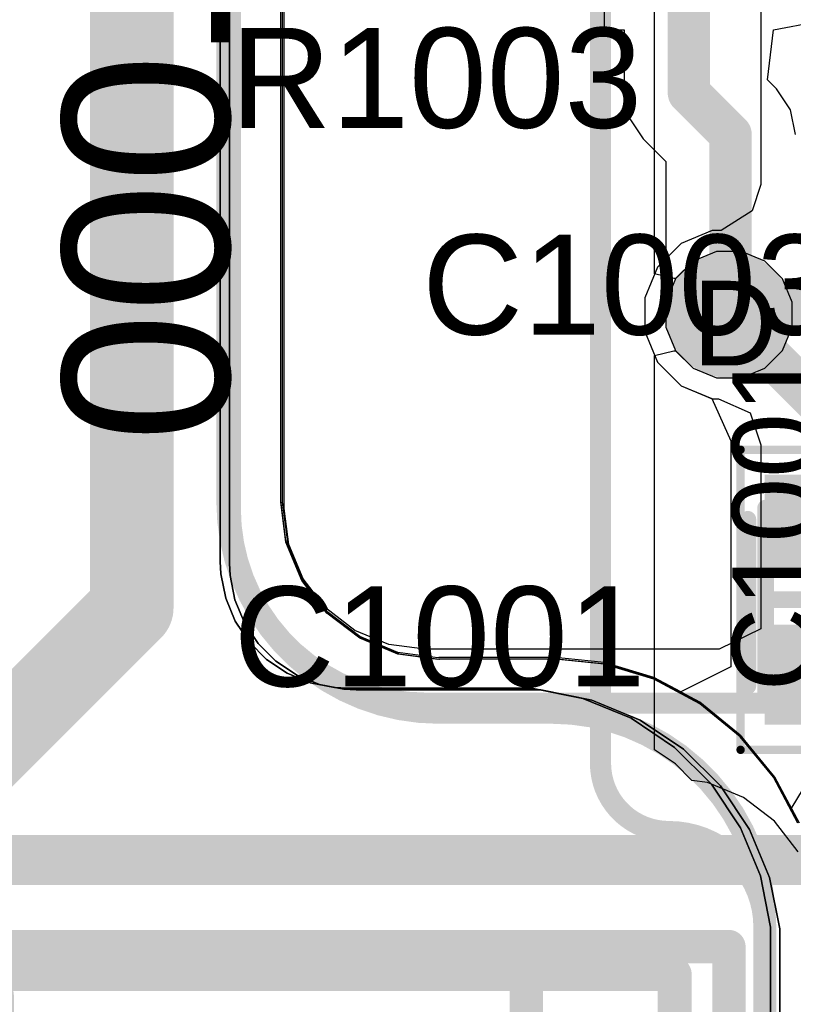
# Model space of a CAD drawing. Header units: inches. Extents: x -6 to 11.2, y -2.2 to 8.3.
# Tile 71 of 256: x 1.345 to 1.527, y 1.065 to 1.297. Entities that reach past the tile are written whole.
import ezdxf

# ---------------------------------------------------------------- set-up
doc = ezdxf.new("R2010")
doc.units = ezdxf.units.IN
doc.header["$MEASUREMENT"] = 0
for name, color, linetype in [('Board Layer Stack Bottom Overlay', 54, 'Continuous'), ('Board Layer Stack Bottom Solder', 6, 'Continuous'), ('Bottom Assembly', 56, 'Continuous'), ('Bottom Comp Body -Top13)-Comp Body -Bot14)', 56, 'Continuous'), ('Bottom Courtyard -Top15)-Courtyard -Bot16)', 56, 'Continuous'), ('Bottom Paste', 16, 'Continuous'), ('Drill Drawing', 1, 'Continuous'), ('Layer  6- Inner', 156, 'Continuous'), ('Layer 1- Top', 1, 'Continuous'), ('Layer 2- GND', 16, 'Continuous'), ('Layer 3- Inner', 16, 'Continuous'), ('Layer 4- Inner', 76, 'Continuous'), ('Layer 5- Inner', 90, 'Continuous'), ('Layer 7- PWR', 76, 'Continuous'), ('Layer 8- Bottom', 5, 'Continuous'), ('Top Comp Outline -Top11)-Comp Outline -Bot12)', 56, 'Continuous'), ('Top Courtyard -Top15)-Courtyard -Bot16)', 56, 'Continuous'), ('Top Designator', 56, 'Continuous'), ('Top Overlay', 2, 'Continuous'), ('Top Paste', 8, 'Continuous'), ('Top Solder', 216, 'Continuous'), ('Via Holes', 16, 'Continuous')]:
    doc.layers.add(name, color=color, linetype=linetype)
doc.styles.add('Arial', font='txt', dxfattribs={"height": 0.2})

# ---------------------------------------------------------------- blocks, each defined once
blk = doc.blocks.new('CAPC1005X06_F_124')
at = {"layer": 'Layer 1- Top'}
for points in [[(-0.02756, 0.01004), (-0.00787, 0.01004), (-0.00787, -0.01004), (-0.02756, -0.01004)], [(0.00787, 0.01004), (0.02756, 0.01004), (0.02756, -0.01004), (0.00787, -0.01004)]]:
    blk.add_hatch(color=7, dxfattribs=at).paths.add_polyline_path(points)
at = {"layer": 'Top Paste'}
for points in [[(-0.02756, 0.01004), (-0.00787, 0.01004), (-0.00787, -0.01004), (-0.02756, -0.01004)], [(0.00787, 0.01004), (0.02756, 0.01004), (0.02756, -0.01004), (0.00787, -0.01004)]]:
    blk.add_hatch(color=8, dxfattribs=at).paths.add_polyline_path(points)
at = {"layer": 'Top Solder'}
for points in [[(-0.02953, 0.01201), (-0.00591, 0.01201), (-0.00591, -0.01201), (-0.02953, -0.01201)], [(0.00591, 0.01201), (0.02953, 0.01201), (0.02953, -0.01201), (0.00591, -0.01201)]]:
    blk.add_hatch(color=216, dxfattribs=at).paths.add_polyline_path(points)
at = {"layer": 'Top Comp Outline -Top11)-Comp Outline -Bot12)'}
for points in [[(-0.02165, 0.01181, 0.00394, 0.00394, 0), (-0.02165, -0.01181, 0.00394, 0.00394, 0)], [(-0.02165, 0.01181, 0.00394, 0.00394, 0), (0.02165, 0.01181, 0.00394, 0.00394, 0)], [(0.02165, 0.01181, 0.00394, 0.00394, 0), (0.02165, -0.01181, 0.00394, 0.00394, 0)], [(-0.02165, -0.01181, 0.00394, 0.00394, 0), (0.02165, -0.01181, 0.00394, 0.00394, 0)]]:
    blk.add_lwpolyline(points, format="xyseb", dxfattribs=at)
for points in [[(-0.02264, 0.01181, 0.00197, 0.00197, 1), (-0.02067, 0.01181, 0.00197, 0.00197, 1)], [(-0.02264, 0.01181, 0.00197, 0.00197, 1), (-0.02067, 0.01181, 0.00197, 0.00197, 1)], [(0.02067, 0.01181, 0.00197, 0.00197, 1), (0.02264, 0.01181, 0.00197, 0.00197, 1)], [(0.02067, 0.01181, 0.00197, 0.00197, 1), (0.02264, 0.01181, 0.00197, 0.00197, 1)], [(-0.02264, -0.01181, 0.00197, 0.00197, 1), (-0.02067, -0.01181, 0.00197, 0.00197, 1)], [(-0.02264, -0.01181, 0.00197, 0.00197, 1), (-0.02067, -0.01181, 0.00197, 0.00197, 1)], [(0.02067, -0.01181, 0.00197, 0.00197, 1), (0.02264, -0.01181, 0.00197, 0.00197, 1)], [(0.02067, -0.01181, 0.00197, 0.00197, 1), (0.02264, -0.01181, 0.00197, 0.00197, 1)]]:
    blk.add_lwpolyline(points, format="xyseb", close=True, dxfattribs=at)
at = {"layer": 'Top Courtyard -Top15)-Courtyard -Bot16)'}
for points in [[(-0.03543, 0.01772, 0.00197, 0.00197, 0), (0.03543, 0.01772, 0.00197, 0.00197, 0)], [(-0.03543, 0.01772, 0.00197, 0.00197, 0), (-0.03543, -0.01772, 0.00197, 0.00197, 0)], [(0.03543, 0.01772, 0.00197, 0.00197, 0), (0.03543, -0.01772, 0.00197, 0.00197, 0)], [(0, 0.01181, 0.00394, 0.00394, 0), (0, -0.01181, 0.00394, 0.00394, 0)], [(-0.01181, 0, 0.00394, 0.00394, 0), (0.01181, 0, 0.00394, 0.00394, 0)], [(-0.03543, -0.01772, 0.00197, 0.00197, 0), (0.03543, -0.01772, 0.00197, 0.00197, 0)]]:
    blk.add_lwpolyline(points, format="xyseb", dxfattribs=at)
for points in [[(-0.03593, 0.01772, 0.000984, 0.000984, 1), (-0.03494, 0.01772, 0.000984, 0.000984, 1)], [(-0.03593, 0.01772, 0.000984, 0.000984, 1), (-0.03494, 0.01772, 0.000984, 0.000984, 1)], [(0.03494, 0.01772, 0.000984, 0.000984, 1), (0.03593, 0.01772, 0.000984, 0.000984, 1)], [(0.03494, 0.01772, 0.000984, 0.000984, 1), (0.03593, 0.01772, 0.000984, 0.000984, 1)], [(-0.00098, 0.01181, 0.00197, 0.00197, 1), (0.00098, 0.01181, 0.00197, 0.00197, 1)], [(-0.0128, 0, 0.00197, 0.00197, 1), (-0.01083, 0, 0.00197, 0.00197, 1)], [(0.01083, 0, 0.00197, 0.00197, 1), (0.0128, 0, 0.00197, 0.00197, 1)], [(-0.00098, -0.01181, 0.00197, 0.00197, 1), (0.00098, -0.01181, 0.00197, 0.00197, 1)], [(-0.03593, -0.01772, 0.000984, 0.000984, 1), (-0.03494, -0.01772, 0.000984, 0.000984, 1)], [(-0.03593, -0.01772, 0.000984, 0.000984, 1), (-0.03494, -0.01772, 0.000984, 0.000984, 1)], [(0.03494, -0.01772, 0.000984, 0.000984, 1), (0.03593, -0.01772, 0.000984, 0.000984, 1)], [(0.03494, -0.01772, 0.000984, 0.000984, 1), (0.03593, -0.01772, 0.000984, 0.000984, 1)]]:
    blk.add_lwpolyline(points, format="xyseb", close=True, dxfattribs=at)
at = {"layer": 'Top Overlay'}
for points in [[(-0.02037, 0.016, 0.00394, 0.00394, 0), (0.019, 0.016, 0.00394, 0.00394, 0)], [(-0.02037, -0.016, 0.00394, 0.00394, 0), (0.019, -0.016, 0.00394, 0.00394, 0)]]:
    blk.add_lwpolyline(points, format="xyseb", dxfattribs=at)
for points in [[(-0.02135, 0.016, 0.00197, 0.00197, 1), (-0.01939, 0.016, 0.00197, 0.00197, 1)], [(0.01802, 0.016, 0.00197, 0.00197, 1), (0.01998, 0.016, 0.00197, 0.00197, 1)], [(-0.02135, -0.016, 0.00197, 0.00197, 1), (-0.01939, -0.016, 0.00197, 0.00197, 1)], [(0.01802, -0.016, 0.00197, 0.00197, 1), (0.01998, -0.016, 0.00197, 0.00197, 1)]]:
    blk.add_lwpolyline(points, format="xyseb", close=True, dxfattribs=at)
at = {"layer": 'Top Designator', "style": 'Arial'}
blk.add_text('C1001', height=0.019685, dxfattribs=at).set_placement((-0.02165, 0))
blk = doc.blocks.new('FP_HX2326FNL_MFG_B_190')
at = {"layer": 'Board Layer Stack Bottom Overlay'}
blk.add_lwpolyline([(0.25256, -0.1815, 0.00787, 0.00787, 0), (0.25256, 0.1815, 0.00787, 0.00787, 0)], format="xyseb", dxfattribs=at)
at = {"layer": 'Bottom Assembly'}
blk.add_lwpolyline([(0.2565, -0.20394, 0.00787, 0.00787, 0), (0.2565, 0.20394, 0.00787, 0.00787, 0)], format="xyseb", dxfattribs=at)
at = {"layer": 'Bottom Comp Body -Top13)-Comp Body -Bot14)'}
blk.add_lwpolyline([(0.25256, -0.1815, 0.00787, 0.00787, 0), (0.25256, 0.1815, 0.00787, 0.00787, 0)], format="xyseb", dxfattribs=at)
at = {"layer": 'Bottom Courtyard -Top15)-Courtyard -Bot16)'}
blk.add_lwpolyline([(0.2565, -0.20394, 0.00787, 0.00787, 0), (0.2565, 0.20394, 0.00787, 0.00787, 0)], format="xyseb", dxfattribs=at)
at = {"layer": 'Bottom Assembly', "style": 'Arial', "text_generation_flag": 2}
blk.add_text('T1000', height=0.03937, rotation=-180, dxfattribs=at).set_placement((0, -0.00044))
blk = doc.blocks.new('L16215_M_____B_353')
at = {"layer": 'Board Layer Stack Bottom Solder'}
for points in [[(-0.04303, 0.04497), (-0.04303, -0.04497), (-0.11697, -0.04497), (-0.11697, 0.04497)], [(0.11697, 0.04497), (0.11697, -0.04497), (0.04303, -0.04497), (0.04303, 0.04497)]]:
    blk.add_hatch(color=6, dxfattribs=at).paths.add_polyline_path(points)
at = {"layer": 'Bottom Paste'}
for points in [[(-0.045, 0.043), (-0.045, -0.043), (-0.115, -0.043), (-0.115, 0.043)], [(0.115, 0.043), (0.115, -0.043), (0.045, -0.043), (0.045, 0.043)]]:
    blk.add_hatch(color=16, dxfattribs=at).paths.add_polyline_path(points)
at = {"layer": 'Layer 8- Bottom'}
for points in [[(-0.045, 0.043), (-0.045, -0.043), (-0.115, -0.043), (-0.115, 0.043)], [(0.115, 0.043), (0.115, -0.043), (0.045, -0.043), (0.045, 0.043)]]:
    blk.add_hatch(color=7, dxfattribs=at).paths.add_polyline_path(points)
at = {"layer": 'Board Layer Stack Bottom Overlay'}
for points in [[(0.125, 0.075, 0.008, 0.008, 0), (-0.125, 0.075, 0.008, 0.008, 0)], [(-0.125, 0.075, 0.008, 0.008, 0), (-0.125, -0.075, 0.008, 0.008, 0)], [(0.125, 0.075, 0.008, 0.008, 0), (0.125, -0.075, 0.008, 0.008, 0)], [(0.035, 0.07, 0.008, 0.008, 0), (0.035, -0.07, 0.008, 0.008, 0)], [(0.125, -0.075, 0.008, 0.008, 0), (-0.125, -0.075, 0.008, 0.008, 0)]]:
    blk.add_lwpolyline(points, format="xyseb", dxfattribs=at)
for points in [[(-0.127, 0.075, 0.004, 0.004, 1), (-0.123, 0.075, 0.004, 0.004, 1)], [(-0.127, 0.075, 0.004, 0.004, 1), (-0.123, 0.075, 0.004, 0.004, 1)], [(0.123, 0.075, 0.004, 0.004, 1), (0.127, 0.075, 0.004, 0.004, 1)], [(0.123, 0.075, 0.004, 0.004, 1), (0.127, 0.075, 0.004, 0.004, 1)], [(0.033, 0.07, 0.004, 0.004, 1), (0.037, 0.07, 0.004, 0.004, 1)], [(0.033, -0.07, 0.004, 0.004, 1), (0.037, -0.07, 0.004, 0.004, 1)], [(-0.127, -0.075, 0.004, 0.004, 1), (-0.123, -0.075, 0.004, 0.004, 1)], [(-0.127, -0.075, 0.004, 0.004, 1), (-0.123, -0.075, 0.004, 0.004, 1)], [(0.123, -0.075, 0.004, 0.004, 1), (0.127, -0.075, 0.004, 0.004, 1)], [(0.123, -0.075, 0.004, 0.004, 1), (0.127, -0.075, 0.004, 0.004, 1)]]:
    blk.add_lwpolyline(points, format="xyseb", close=True, dxfattribs=at)
at = {"layer": 'Bottom Assembly'}
for points in [[(0.08996, 0.07756, 0.00787, 0.00787, 0), (-0.08996, 0.07756, 0.00787, 0.00787, 0)], [(-0.08996, 0.07756, 0.00787, 0.00787, 0), (-0.08996, -0.07756, 0.00787, 0.00787, 0)], [(0.065, 0.07756, 0.00787, 0.00787, 0), (0.065, -0.07756, 0.00787, 0.00787, 0)], [(0.08996, 0.07756, 0.00787, 0.00787, 0), (0.08996, -0.07756, 0.00787, 0.00787, 0)], [(-0.105, 0.035, 0.00787, 0.00787, 0), (-0.105, -0.035, 0.00787, 0.00787, 0)], [(-0.09, 0.035, 0.00787, 0.00787, 0), (-0.105, 0.035, 0.00787, 0.00787, 0)], [(0.105, 0.035, 0.00787, 0.00787, 0), (0.09, 0.035, 0.00787, 0.00787, 0)], [(0.105, 0.035, 0.00787, 0.00787, 0), (0.105, -0.035, 0.00787, 0.00787, 0)], [(-0.09, -0.035, 0.00787, 0.00787, 0), (-0.105, -0.035, 0.00787, 0.00787, 0)], [(0.105, -0.035, 0.00787, 0.00787, 0), (0.09, -0.035, 0.00787, 0.00787, 0)], [(0.08996, -0.07756, 0.00787, 0.00787, 0), (-0.08996, -0.07756, 0.00787, 0.00787, 0)]]:
    blk.add_lwpolyline(points, format="xyseb", dxfattribs=at)
for points in [[(-0.09193, 0.07756, 0.00394, 0.00394, 1), (-0.08799, 0.07756, 0.00394, 0.00394, 1)], [(-0.09193, 0.07756, 0.00394, 0.00394, 1), (-0.08799, 0.07756, 0.00394, 0.00394, 1)], [(0.06303, 0.07756, 0.00394, 0.00394, 1), (0.06697, 0.07756, 0.00394, 0.00394, 1)], [(0.08799, 0.07756, 0.00394, 0.00394, 1), (0.09193, 0.07756, 0.00394, 0.00394, 1)], [(0.08799, 0.07756, 0.00394, 0.00394, 1), (0.09193, 0.07756, 0.00394, 0.00394, 1)], [(-0.10697, 0.035, 0.00394, 0.00394, 1), (-0.10303, 0.035, 0.00394, 0.00394, 1)], [(-0.10697, 0.035, 0.00394, 0.00394, 1), (-0.10303, 0.035, 0.00394, 0.00394, 1)], [(-0.09197, 0.035, 0.00394, 0.00394, 1), (-0.08803, 0.035, 0.00394, 0.00394, 1)], [(0.08803, 0.035, 0.00394, 0.00394, 1), (0.09197, 0.035, 0.00394, 0.00394, 1)], [(0.10303, 0.035, 0.00394, 0.00394, 1), (0.10697, 0.035, 0.00394, 0.00394, 1)], [(0.10303, 0.035, 0.00394, 0.00394, 1), (0.10697, 0.035, 0.00394, 0.00394, 1)], [(-0.10697, -0.035, 0.00394, 0.00394, 1), (-0.10303, -0.035, 0.00394, 0.00394, 1)], [(-0.10697, -0.035, 0.00394, 0.00394, 1), (-0.10303, -0.035, 0.00394, 0.00394, 1)], [(-0.09197, -0.035, 0.00394, 0.00394, 1), (-0.08803, -0.035, 0.00394, 0.00394, 1)], [(0.08803, -0.035, 0.00394, 0.00394, 1), (0.09197, -0.035, 0.00394, 0.00394, 1)], [(0.10303, -0.035, 0.00394, 0.00394, 1), (0.10697, -0.035, 0.00394, 0.00394, 1)], [(0.10303, -0.035, 0.00394, 0.00394, 1), (0.10697, -0.035, 0.00394, 0.00394, 1)], [(-0.09193, -0.07756, 0.00394, 0.00394, 1), (-0.08799, -0.07756, 0.00394, 0.00394, 1)], [(-0.09193, -0.07756, 0.00394, 0.00394, 1), (-0.08799, -0.07756, 0.00394, 0.00394, 1)], [(0.06303, -0.07756, 0.00394, 0.00394, 1), (0.06697, -0.07756, 0.00394, 0.00394, 1)], [(0.08799, -0.07756, 0.00394, 0.00394, 1), (0.09193, -0.07756, 0.00394, 0.00394, 1)], [(0.08799, -0.07756, 0.00394, 0.00394, 1), (0.09193, -0.07756, 0.00394, 0.00394, 1)]]:
    blk.add_lwpolyline(points, format="xyseb", close=True, dxfattribs=at)
at = {"layer": 'Bottom Comp Body -Top13)-Comp Body -Bot14)'}
for points in [[(0.08996, 0.07756, 0.00787, 0.00787, 0), (-0.08996, 0.07756, 0.00787, 0.00787, 0)], [(-0.08996, 0.07756, 0.00787, 0.00787, 0), (-0.08996, -0.07756, 0.00787, 0.00787, 0)], [(0.08996, 0.07756, 0.00787, 0.00787, 0), (0.08996, -0.07756, 0.00787, 0.00787, 0)], [(0.08996, -0.07756, 0.00787, 0.00787, 0), (-0.08996, -0.07756, 0.00787, 0.00787, 0)]]:
    blk.add_lwpolyline(points, format="xyseb", dxfattribs=at)
for points in [[(-0.09193, 0.07756, 0.00394, 0.00394, 1), (-0.08799, 0.07756, 0.00394, 0.00394, 1)], [(-0.09193, 0.07756, 0.00394, 0.00394, 1), (-0.08799, 0.07756, 0.00394, 0.00394, 1)], [(0.08799, 0.07756, 0.00394, 0.00394, 1), (0.09193, 0.07756, 0.00394, 0.00394, 1)], [(0.08799, 0.07756, 0.00394, 0.00394, 1), (0.09193, 0.07756, 0.00394, 0.00394, 1)], [(-0.09193, -0.07756, 0.00394, 0.00394, 1), (-0.08799, -0.07756, 0.00394, 0.00394, 1)], [(-0.09193, -0.07756, 0.00394, 0.00394, 1), (-0.08799, -0.07756, 0.00394, 0.00394, 1)], [(0.08799, -0.07756, 0.00394, 0.00394, 1), (0.09193, -0.07756, 0.00394, 0.00394, 1)], [(0.08799, -0.07756, 0.00394, 0.00394, 1), (0.09193, -0.07756, 0.00394, 0.00394, 1)]]:
    blk.add_lwpolyline(points, format="xyseb", close=True, dxfattribs=at)
at = {"layer": 'Bottom Courtyard -Top15)-Courtyard -Bot16)'}
for points in [[(0.1378, 0.0815, 0.00787, 0.00787, 0), (-0.1378, 0.0815, 0.00787, 0.00787, 0)], [(-0.1378, 0.0815, 0.00787, 0.00787, 0), (-0.1378, -0.0815, 0.00787, 0.00787, 0)], [(0.1378, 0.0815, 0.00787, 0.00787, 0), (0.1378, -0.0815, 0.00787, 0.00787, 0)], [(0, 0.025, 0.00787, 0.00787, 0), (0, -0.025, 0.00787, 0.00787, 0)], [(0.025, 0, 0.00787, 0.00787, 0), (-0.025, 0, 0.00787, 0.00787, 0)], [(0.1378, -0.0815, 0.00787, 0.00787, 0), (-0.1378, -0.0815, 0.00787, 0.00787, 0)]]:
    blk.add_lwpolyline(points, format="xyseb", dxfattribs=at)
for points in [[(-0.13976, 0.0815, 0.00394, 0.00394, 1), (-0.13583, 0.0815, 0.00394, 0.00394, 1)], [(-0.13976, 0.0815, 0.00394, 0.00394, 1), (-0.13583, 0.0815, 0.00394, 0.00394, 1)], [(0.13583, 0.0815, 0.00394, 0.00394, 1), (0.13976, 0.0815, 0.00394, 0.00394, 1)], [(0.13583, 0.0815, 0.00394, 0.00394, 1), (0.13976, 0.0815, 0.00394, 0.00394, 1)], [(-0.00197, 0.025, 0.00394, 0.00394, 1), (0.00197, 0.025, 0.00394, 0.00394, 1)], [(-0.02697, 0, 0.00394, 0.00394, 1), (-0.02303, 0, 0.00394, 0.00394, 1)], [(0.02303, 0, 0.00394, 0.00394, 1), (0.02697, 0, 0.00394, 0.00394, 1)], [(-0.00197, -0.025, 0.00394, 0.00394, 1), (0.00197, -0.025, 0.00394, 0.00394, 1)], [(-0.13976, -0.0815, 0.00394, 0.00394, 1), (-0.13583, -0.0815, 0.00394, 0.00394, 1)], [(-0.13976, -0.0815, 0.00394, 0.00394, 1), (-0.13583, -0.0815, 0.00394, 0.00394, 1)], [(0.13583, -0.0815, 0.00394, 0.00394, 1), (0.13976, -0.0815, 0.00394, 0.00394, 1)], [(0.13583, -0.0815, 0.00394, 0.00394, 1), (0.13976, -0.0815, 0.00394, 0.00394, 1)]]:
    blk.add_lwpolyline(points, format="xyseb", close=True, dxfattribs=at)
at = {"layer": 'Bottom Assembly', "style": 'Arial', "text_generation_flag": 2}
blk.add_text('D500', height=0.03937, rotation=180, dxfattribs=at).set_placement((-0.05488, 0.01243))

msp = doc.modelspace()

# ---------------------------------------------------------------- hatches: boundary and pattern name
at = {"layer": 'Layer 1- Top'}
h = msp.add_hatch(color=7, dxfattribs=at)
edge = h.paths.add_edge_path()
edge.add_arc((1.5122, 1.22756), 0.00984, 0, 360)
at = {"layer": 'Layer 2- GND'}
h = msp.add_hatch(color=7, dxfattribs=at)
edge = h.paths.add_edge_path()
edge.add_arc((1.5122, 1.22756), 0.01492, 0, 360)
at = {"layer": 'Layer 7- PWR'}
h = msp.add_hatch(color=7, dxfattribs=at)
edge = h.paths.add_edge_path()
edge.add_arc((1.5122, 1.22756), 0.01492, 0, 360)
at = {"layer": 'Layer 8- Bottom'}
h = msp.add_hatch(color=7, dxfattribs=at)
edge = h.paths.add_edge_path()
edge.add_arc((1.5122, 1.22756), 0.00984, 0, 360)
at = {"layer": 'Via Holes'}
h = msp.add_hatch(color=7, dxfattribs=at)
edge = h.paths.add_edge_path()
edge.add_arc((1.5122, 1.22756), 0.00492, 0, 360)

# ---------------------------------------------------------------- linework, layer by layer
at = {"layer": 'Layer  6- Inner'}
for p, q in [((1.40645, 1.18386), (1.40645, 1.60458)), ((1.50924, 1.24248), (1.50375, 1.24021)), ((1.51517, 1.24248), (1.50924, 1.24248)), ((1.52066, 1.24021), (1.51517, 1.24248)), ((1.50375, 1.24021), (1.49956, 1.23601)), ((1.52485, 1.23601), (1.52066, 1.24021)), ((1.49956, 1.23601), (1.49728, 1.23053)), ((1.52713, 1.23053), (1.52485, 1.23601)), ((1.49728, 1.23053), (1.49728, 1.22459)), ((1.52713, 1.22459), (1.52713, 1.23053)), ((1.49728, 1.22459), (1.49956, 1.21911)), ((1.52485, 1.21911), (1.52713, 1.22459)), ((1.49956, 1.21911), (1.50375, 1.21491)), ((1.52066, 1.21491), (1.52485, 1.21911)), ((1.50375, 1.21491), (1.50924, 1.21264)), ((1.51517, 1.21264), (1.52066, 1.21491)), ((1.50924, 1.21264), (1.51517, 1.21264)), ((1.40641, 1.18366), (1.40645, 1.18386)), ((1.40765, 1.1742), (1.40641, 1.18366)), ((1.41138, 1.1652), (1.40765, 1.1742)), ((1.41731, 1.15747), (1.41138, 1.1652)), ((1.42504, 1.15154), (1.41731, 1.15747)), ((1.43404, 1.14781), (1.42504, 1.15154)), ((1.44351, 1.14656), (1.43404, 1.14781)), ((1.4437, 1.1466), (1.44351, 1.14656)), ((1.47047, 1.1466), (1.4437, 1.1466)), ((1.48272, 1.14545), (1.47047, 1.14666)), ((1.47047, 1.14666), (1.47047, 1.1466)), ((1.49451, 1.14188), (1.48272, 1.14545)), ((1.50536, 1.13608), (1.49451, 1.14188)), ((1.51488, 1.12827), (1.50536, 1.13608)), ((1.52269, 1.11875), (1.51488, 1.12827)), ((1.52849, 1.10789), (1.52269, 1.11875))]:
    msp.add_line(p, q, dxfattribs=at)
for points in [[(1.3937, 1.18386, 0.005, 0.005, 0), (1.3937, 1.60512, 0.005, 0.005, 0)], [(1.4437, 1.13386, 0.005, 0.005, -0.414214), (1.3937, 1.18386, 0.005, 0.005, 0)], [(1.4437, 1.13386, 0.005, 0.005, 0), (1.47047, 1.13386, 0.005, 0.005, 0)], [(1.47047, 1.13386, 0.005, 0.005, -0.414214), (1.52047, 1.08386, 0.005, 0.005, 0)], [(1.52047, 0.88268, 0.005, 0.005, 0), (1.52047, 1.08386, 0.005, 0.005, 0)]]:
    msp.add_lwpolyline(points, format="xyseb", dxfattribs=at)
for points in [[(1.39245, 1.18386, 0.0025, 0.0025, 1), (1.39495, 1.18386, 0.0025, 0.0025, 1)], [(1.39245, 1.18386, 0.0025, 0.0025, 1), (1.39495, 1.18386, 0.0025, 0.0025, 1)], [(1.44245, 1.13386, 0.0025, 0.0025, 1), (1.44495, 1.13386, 0.0025, 0.0025, 1)], [(1.44245, 1.13386, 0.0025, 0.0025, 1), (1.44495, 1.13386, 0.0025, 0.0025, 1)], [(1.46922, 1.13386, 0.0025, 0.0025, 1), (1.47172, 1.13386, 0.0025, 0.0025, 1)], [(1.46922, 1.13386, 0.0025, 0.0025, 1), (1.47172, 1.13386, 0.0025, 0.0025, 1)], [(1.51922, 1.08386, 0.0025, 0.0025, 1), (1.52172, 1.08386, 0.0025, 0.0025, 1)], [(1.51922, 1.08386, 0.0025, 0.0025, 1), (1.52172, 1.08386, 0.0025, 0.0025, 1)]]:
    msp.add_lwpolyline(points, format="xyseb", close=True, dxfattribs=at)
at = {"layer": 'Layer 1- Top'}
for p, q in [((1.40645, 1.18386), (1.40645, 1.60512)), ((1.48276, 1.33341), (1.48276, 1.29482)), ((1.52276, 1.29482), (1.53369, 1.29693)), ((1.48276, 1.29482), (1.48746, 1.29482)), ((1.48746, 1.29482), (1.48746, 1.27992)), ((1.52129, 1.28301), (1.52276, 1.29482)), ((1.52341, 1.28089), (1.52129, 1.28301)), ((1.48746, 1.27992), (1.48863, 1.27407)), ((1.52673, 1.27593), (1.52341, 1.28089)), ((1.48863, 1.27407), (1.49194, 1.26911)), ((1.52789, 1.27008), (1.52673, 1.27593)), ((1.49194, 1.26911), (1.4973, 1.26374)), ((1.4973, 1.26374), (1.4973, 1.24072)), ((1.4973, 1.24072), (1.49538, 1.2388)), ((1.49538, 1.2388), (1.49236, 1.23151)), ((1.49236, 1.23151), (1.49236, 1.22361)), ((1.49236, 1.22361), (1.49538, 1.21632)), ((1.49538, 1.21632), (1.50096, 1.21074)), ((1.50096, 1.21074), (1.50817, 1.20775)), ((1.50817, 1.20775), (1.51264, 1.1978)), ((1.51264, 1.1978), (1.51264, 1.14441)), ((1.40641, 1.18366), (1.40645, 1.18386)), ((1.40765, 1.1742), (1.40641, 1.18366)), ((1.41138, 1.1652), (1.40765, 1.1742)), ((1.41731, 1.15747), (1.41138, 1.1652)), ((1.42504, 1.15154), (1.41731, 1.15747)), ((1.43404, 1.14781), (1.42504, 1.15154)), ((1.44351, 1.14656), (1.43404, 1.14781)), ((1.4437, 1.1466), (1.44351, 1.14656)), ((1.47047, 1.1466), (1.4437, 1.1466)), ((1.48272, 1.14545), (1.47047, 1.14666)), ((1.47047, 1.14666), (1.47047, 1.1466)), ((1.49451, 1.14188), (1.48272, 1.14545)), ((1.51264, 1.14441), (1.50083, 1.1385)), ((1.50083, 1.1385), (1.49451, 1.14188)), ((1.5269, 1.11087), (1.53398, 1.12268)), ((1.52849, 1.10789), (1.5269, 1.11087))]:
    msp.add_line(p, q, dxfattribs=at)
for points in [[(1.3937, 1.18386, 0.005, 0.005, 0), (1.3937, 1.60512, 0.005, 0.005, 0)], [(1.50276, 1.27992, 0.01, 0.01, 0), (1.50276, 1.31732, 0.01, 0.01, 0)], [(1.50276, 1.27992, 0.01, 0.01, 0), (1.5126, 1.27008, 0.01, 0.01, 0)], [(1.5126, 1.22717, 0.01, 0.01, 0), (1.5126, 1.27008, 0.01, 0.01, 0)], [(1.5122, 1.22756, 0.01, 0.01, 0), (1.5126, 1.22717, 0.01, 0.01, 0)], [(1.5126, 1.22717, 0.01, 0.01, 0), (1.53386, 1.20591, 0.01, 0.01, 0)], [(1.4437, 1.13386, 0.005, 0.005, -0.414214), (1.3937, 1.18386, 0.005, 0.005, 0)], [(1.53268, 1.14252, 0.01181, 0.01181, 0), (1.5748, 1.14252, 0.01181, 0.01181, 0)], [(1.4437, 1.13386, 0.005, 0.005, 0), (1.47047, 1.13386, 0.005, 0.005, 0)], [(1.47047, 1.13386, 0.005, 0.005, -0.414214), (1.52047, 1.08386, 0.005, 0.005, 0)], [(1.52047, 0.88268, 0.005, 0.005, 0), (1.52047, 1.08386, 0.005, 0.005, 0)]]:
    msp.add_lwpolyline(points, format="xyseb", dxfattribs=at)
for points in [[(1.50026, 1.27992, 0.005, 0.005, 1), (1.50526, 1.27992, 0.005, 0.005, 1)], [(1.50026, 1.27992, 0.005, 0.005, 1), (1.50526, 1.27992, 0.005, 0.005, 1)], [(1.5101, 1.27008, 0.005, 0.005, 1), (1.5151, 1.27008, 0.005, 0.005, 1)], [(1.5101, 1.27008, 0.005, 0.005, 1), (1.5151, 1.27008, 0.005, 0.005, 1)], [(1.5097, 1.22756, 0.005, 0.005, 1), (1.5147, 1.22756, 0.005, 0.005, 1)], [(1.5101, 1.22717, 0.005, 0.005, 1), (1.5151, 1.22717, 0.005, 0.005, 1)], [(1.5101, 1.22717, 0.005, 0.005, 1), (1.5151, 1.22717, 0.005, 0.005, 1)], [(1.5101, 1.22717, 0.005, 0.005, 1), (1.5151, 1.22717, 0.005, 0.005, 1)], [(1.39245, 1.18386, 0.0025, 0.0025, 1), (1.39495, 1.18386, 0.0025, 0.0025, 1)], [(1.39245, 1.18386, 0.0025, 0.0025, 1), (1.39495, 1.18386, 0.0025, 0.0025, 1)], [(1.52972, 1.14252, 0.00591, 0.00591, 1), (1.53563, 1.14252, 0.00591, 0.00591, 1)], [(1.44245, 1.13386, 0.0025, 0.0025, 1), (1.44495, 1.13386, 0.0025, 0.0025, 1)], [(1.44245, 1.13386, 0.0025, 0.0025, 1), (1.44495, 1.13386, 0.0025, 0.0025, 1)], [(1.46922, 1.13386, 0.0025, 0.0025, 1), (1.47172, 1.13386, 0.0025, 0.0025, 1)], [(1.46922, 1.13386, 0.0025, 0.0025, 1), (1.47172, 1.13386, 0.0025, 0.0025, 1)], [(1.51922, 1.08386, 0.0025, 0.0025, 1), (1.52172, 1.08386, 0.0025, 0.0025, 1)], [(1.51922, 1.08386, 0.0025, 0.0025, 1), (1.52172, 1.08386, 0.0025, 0.0025, 1)]]:
    msp.add_lwpolyline(points, format="xyseb", close=True, dxfattribs=at)
at = {"layer": 'Layer 2- GND'}
for p, q in [((1.39213, 1.61102), (1.39213, 1.16929)), ((1.39213, 1.16929), (1.39213, 1.61102)), ((1.39213, 1.16929), (1.39227, 1.16636)), ((1.39227, 1.16636), (1.39213, 1.16929)), ((1.39227, 1.16636), (1.39341, 1.16061)), ((1.39341, 1.16061), (1.39227, 1.16636)), ((1.39341, 1.16061), (1.39566, 1.15519)), ((1.39566, 1.15519), (1.39341, 1.16061)), ((1.39566, 1.15519), (1.39892, 1.15031)), ((1.39892, 1.15031), (1.39566, 1.15519)), ((1.39892, 1.15031), (1.40307, 1.14616)), ((1.40307, 1.14616), (1.39892, 1.15031)), ((1.40307, 1.14616), (1.40794, 1.1429)), ((1.40794, 1.1429), (1.40307, 1.14616)), ((1.40794, 1.1429), (1.41336, 1.14066)), ((1.41336, 1.14066), (1.40794, 1.1429)), ((1.41336, 1.14066), (1.41911, 1.13951)), ((1.41911, 1.13951), (1.41336, 1.14066)), ((1.41911, 1.13951), (1.42205, 1.13937)), ((1.42205, 1.13937), (1.41911, 1.13951)), ((1.42205, 1.13937), (1.42205, 1.13937)), ((1.42205, 1.13937), (1.45945, 1.13937)), ((1.46561, 1.13937), (1.42205, 1.13937)), ((1.45945, 1.13937), (1.46561, 1.13937)), ((1.46561, 1.13937), (1.47771, 1.13696)), ((1.47771, 1.13696), (1.46561, 1.13937)), ((1.47771, 1.13696), (1.4891, 1.13225)), ((1.4891, 1.13225), (1.47771, 1.13696)), ((1.4891, 1.13225), (1.49935, 1.12539)), ((1.49935, 1.12539), (1.4891, 1.13225)), ((1.49935, 1.12539), (1.50807, 1.11668)), ((1.50807, 1.11668), (1.49935, 1.12539)), ((1.50807, 1.11668), (1.51492, 1.10642)), ((1.51492, 1.10642), (1.50807, 1.11668)), ((1.51492, 1.10642), (1.51964, 1.09503)), ((1.51964, 1.09503), (1.51492, 1.10642)), ((1.51964, 1.09503), (1.52205, 1.08294)), ((1.52205, 1.08294), (1.51964, 1.09503)), ((1.52205, 1.08294), (1.52205, 1.07677)), ((1.52205, 1.07677), (1.52205, 1.08294)), ((1.52205, 1.07677), (1.52205, 1.07677)), ((1.52205, 1.07677), (1.52205, 0.87598)), ((1.52205, 0.87598), (1.52205, 1.07677))]:
    msp.add_line(p, q, dxfattribs=at)
at = {"layer": 'Layer 3- Inner'}
for p, q in [((1.40684, 1.18346), (1.40684, 1.60472)), ((1.50924, 1.24248), (1.50375, 1.24021)), ((1.51517, 1.24248), (1.50924, 1.24248)), ((1.52066, 1.24021), (1.51517, 1.24248)), ((1.50375, 1.24021), (1.49956, 1.23601)), ((1.52485, 1.23601), (1.52066, 1.24021)), ((1.49956, 1.23601), (1.49728, 1.23053)), ((1.52713, 1.23053), (1.52485, 1.23601)), ((1.49728, 1.23053), (1.49728, 1.22459)), ((1.52713, 1.22459), (1.52713, 1.23053)), ((1.49728, 1.22459), (1.49956, 1.21911)), ((1.52485, 1.21911), (1.52713, 1.22459)), ((1.49956, 1.21911), (1.50375, 1.21491)), ((1.52066, 1.21491), (1.52485, 1.21911)), ((1.50375, 1.21491), (1.50924, 1.21264)), ((1.51517, 1.21264), (1.52066, 1.21491)), ((1.50924, 1.21264), (1.51517, 1.21264)), ((1.4068, 1.18327), (1.40684, 1.18346)), ((1.40805, 1.17381), (1.4068, 1.18327)), ((1.41178, 1.16481), (1.40805, 1.17381)), ((1.41771, 1.15708), (1.41178, 1.16481)), ((1.42543, 1.15115), (1.41771, 1.15708)), ((1.43444, 1.14742), (1.42543, 1.15115)), ((1.4439, 1.14617), (1.43444, 1.14742)), ((1.44409, 1.14621), (1.4439, 1.14617)), ((1.47087, 1.14621), (1.44409, 1.14621)), ((1.48312, 1.14506), (1.47087, 1.14627)), ((1.47087, 1.14627), (1.47087, 1.14621)), ((1.4949, 1.14149), (1.48312, 1.14506)), ((1.50576, 1.13568), (1.4949, 1.14149)), ((1.51527, 1.12787), (1.50576, 1.13568)), ((1.52308, 1.11836), (1.51527, 1.12787)), ((1.52889, 1.1075), (1.52308, 1.11836))]:
    msp.add_line(p, q, dxfattribs=at)
for points in [[(1.39409, 1.18346, 0.005, 0.005, 0), (1.39409, 1.60472, 0.005, 0.005, 0)], [(1.44409, 1.13346, 0.005, 0.005, -0.414214), (1.39409, 1.18346, 0.005, 0.005, 0)], [(1.44409, 1.13346, 0.005, 0.005, 0), (1.47087, 1.13346, 0.005, 0.005, 0)], [(1.47087, 1.13346, 0.005, 0.005, -0.414214), (1.52087, 1.08346, 0.005, 0.005, 0)], [(1.52087, 0.88228, 0.005, 0.005, 0), (1.52087, 1.08346, 0.005, 0.005, 0)]]:
    msp.add_lwpolyline(points, format="xyseb", dxfattribs=at)
for points in [[(1.39284, 1.18346, 0.0025, 0.0025, 1), (1.39534, 1.18346, 0.0025, 0.0025, 1)], [(1.39284, 1.18346, 0.0025, 0.0025, 1), (1.39534, 1.18346, 0.0025, 0.0025, 1)], [(1.44284, 1.13346, 0.0025, 0.0025, 1), (1.44534, 1.13346, 0.0025, 0.0025, 1)], [(1.44284, 1.13346, 0.0025, 0.0025, 1), (1.44534, 1.13346, 0.0025, 0.0025, 1)], [(1.46962, 1.13346, 0.0025, 0.0025, 1), (1.47212, 1.13346, 0.0025, 0.0025, 1)], [(1.46962, 1.13346, 0.0025, 0.0025, 1), (1.47212, 1.13346, 0.0025, 0.0025, 1)], [(1.51962, 1.08346, 0.0025, 0.0025, 1), (1.52212, 1.08346, 0.0025, 0.0025, 1)], [(1.51962, 1.08346, 0.0025, 0.0025, 1), (1.52212, 1.08346, 0.0025, 0.0025, 1)]]:
    msp.add_lwpolyline(points, format="xyseb", close=True, dxfattribs=at)
at = {"layer": 'Layer 4- Inner'}
for p, q in [((1.40645, 1.18346), (1.40645, 1.60472)), ((1.50924, 1.24248), (1.50375, 1.24021)), ((1.51517, 1.24248), (1.50924, 1.24248)), ((1.52066, 1.24021), (1.51517, 1.24248)), ((1.50375, 1.24021), (1.49956, 1.23601)), ((1.52485, 1.23601), (1.52066, 1.24021)), ((1.49956, 1.23601), (1.49728, 1.23053)), ((1.52713, 1.23053), (1.52485, 1.23601)), ((1.49728, 1.23053), (1.49728, 1.22459)), ((1.52713, 1.22459), (1.52713, 1.23053)), ((1.49728, 1.22459), (1.49956, 1.21911)), ((1.52485, 1.21911), (1.52713, 1.22459)), ((1.49956, 1.21911), (1.50375, 1.21491)), ((1.52066, 1.21491), (1.52485, 1.21911)), ((1.50375, 1.21491), (1.50924, 1.21264)), ((1.51517, 1.21264), (1.52066, 1.21491)), ((1.50924, 1.21264), (1.51517, 1.21264)), ((1.40641, 1.18327), (1.40645, 1.18346)), ((1.40765, 1.17381), (1.40641, 1.18327)), ((1.41138, 1.16481), (1.40765, 1.17381)), ((1.41731, 1.15708), (1.41138, 1.16481)), ((1.42504, 1.15115), (1.41731, 1.15708)), ((1.43404, 1.14742), (1.42504, 1.15115)), ((1.44351, 1.14617), (1.43404, 1.14742)), ((1.4437, 1.14621), (1.44351, 1.14617)), ((1.47047, 1.14621), (1.4437, 1.14621)), ((1.48272, 1.14506), (1.47047, 1.14627)), ((1.47047, 1.14627), (1.47047, 1.14621)), ((1.49451, 1.14149), (1.48272, 1.14506)), ((1.50536, 1.13568), (1.49451, 1.14149)), ((1.51488, 1.12787), (1.50536, 1.13568)), ((1.52269, 1.11836), (1.51488, 1.12787)), ((1.52849, 1.1075), (1.52269, 1.11836))]:
    msp.add_line(p, q, dxfattribs=at)
for points in [[(1.3937, 1.18346, 0.005, 0.005, 0), (1.3937, 1.60472, 0.005, 0.005, 0)], [(1.4437, 1.13346, 0.005, 0.005, -0.414214), (1.3937, 1.18346, 0.005, 0.005, 0)], [(1.4437, 1.13346, 0.005, 0.005, 0), (1.47047, 1.13346, 0.005, 0.005, 0)], [(1.47047, 1.13346, 0.005, 0.005, -0.414214), (1.52047, 1.08346, 0.005, 0.005, 0)], [(1.52047, 0.88228, 0.005, 0.005, 0), (1.52047, 1.08346, 0.005, 0.005, 0)]]:
    msp.add_lwpolyline(points, format="xyseb", dxfattribs=at)
for points in [[(1.39245, 1.18346, 0.0025, 0.0025, 1), (1.39495, 1.18346, 0.0025, 0.0025, 1)], [(1.39245, 1.18346, 0.0025, 0.0025, 1), (1.39495, 1.18346, 0.0025, 0.0025, 1)], [(1.44245, 1.13346, 0.0025, 0.0025, 1), (1.44495, 1.13346, 0.0025, 0.0025, 1)], [(1.44245, 1.13346, 0.0025, 0.0025, 1), (1.44495, 1.13346, 0.0025, 0.0025, 1)], [(1.46922, 1.13346, 0.0025, 0.0025, 1), (1.47172, 1.13346, 0.0025, 0.0025, 1)], [(1.46922, 1.13346, 0.0025, 0.0025, 1), (1.47172, 1.13346, 0.0025, 0.0025, 1)], [(1.51922, 1.08346, 0.0025, 0.0025, 1), (1.52172, 1.08346, 0.0025, 0.0025, 1)], [(1.51922, 1.08346, 0.0025, 0.0025, 1), (1.52172, 1.08346, 0.0025, 0.0025, 1)]]:
    msp.add_lwpolyline(points, format="xyseb", close=True, dxfattribs=at)
at = {"layer": 'Layer 5- Inner'}
for p, q in [((1.49463, 1.2372), (1.49463, 1.61378)), ((1.50924, 1.24248), (1.50375, 1.24021)), ((1.51517, 1.24248), (1.50924, 1.24248)), ((1.52066, 1.24021), (1.51517, 1.24248)), ((1.50375, 1.24021), (1.49963, 1.23609)), ((1.52485, 1.23601), (1.52066, 1.24021)), ((1.49918, 1.2361), (1.49463, 1.2372)), ((1.49963, 1.23609), (1.49918, 1.2361)), ((1.52713, 1.23053), (1.52485, 1.23601)), ((1.52713, 1.22459), (1.52713, 1.23053)), ((1.52485, 1.21911), (1.52713, 1.22459)), ((1.49463, 1.21792), (1.49918, 1.21902)), ((1.49918, 1.21902), (1.49963, 1.21903)), ((1.49963, 1.21903), (1.50375, 1.21491)), ((1.52066, 1.21491), (1.52485, 1.21911)), ((1.49463, 1.14724), (1.49463, 1.21792)), ((1.50375, 1.21491), (1.50924, 1.21264)), ((1.51517, 1.21264), (1.52066, 1.21491)), ((1.50924, 1.21264), (1.51517, 1.21264)), ((1.49463, 1.12477), (1.49463, 1.14724)), ((1.49958, 1.12147), (1.49463, 1.12477)), ((1.50344, 1.1176), (1.49958, 1.12147)), ((1.50715, 1.11711), (1.50344, 1.1176)), ((1.51565, 1.11359), (1.50715, 1.11711)), ((1.52295, 1.10799), (1.51565, 1.11359)), ((1.52855, 1.10069), (1.52295, 1.10799))]:
    msp.add_line(p, q, dxfattribs=at)
for points in [[(1.48189, 1.14685, 0.005, 0.005, 0), (1.48189, 1.61457, 0.005, 0.005, 0)], [(1.37126, 1.15827, 0.01969, 0.01969, 0), (1.37126, 1.4252, 0.01969, 0.01969, 0)], [(1.33378, 1.12079, 0.01969, 0.01969, 0), (1.37126, 1.15827, 0.01969, 0.01969, 0)], [(1.48189, 1.12126, 0.005, 0.005, 0), (1.48189, 1.14724, 0.005, 0.005, 0)], [(1.49803, 1.10551, 0.005, 0.005, -0.414214), (1.48189, 1.12165, 0.005, 0.005, 0)], [(1.49803, 1.10551, 0.005, 0.005, -0.414214), (1.52047, 1.08307, 0.005, 0.005, 0)], [(1.52047, 0.88346, 0.005, 0.005, 0), (1.52047, 1.08465, 0.005, 0.005, 0)]]:
    msp.add_lwpolyline(points, format="xyseb", dxfattribs=at)
for points in [[(1.36634, 1.15827, 0.00984, 0.00984, 1), (1.37618, 1.15827, 0.00984, 0.00984, 1)], [(1.36634, 1.15827, 0.00984, 0.00984, 1), (1.37618, 1.15827, 0.00984, 0.00984, 1)], [(1.48064, 1.14724, 0.0025, 0.0025, 1), (1.48314, 1.14724, 0.0025, 0.0025, 1)], [(1.48064, 1.14685, 0.0025, 0.0025, 1), (1.48314, 1.14685, 0.0025, 0.0025, 1)], [(1.48064, 1.12165, 0.0025, 0.0025, 1), (1.48314, 1.12165, 0.0025, 0.0025, 1)], [(1.48064, 1.12126, 0.0025, 0.0025, 1), (1.48314, 1.12126, 0.0025, 0.0025, 1)], [(1.49678, 1.10551, 0.0025, 0.0025, 1), (1.49928, 1.10551, 0.0025, 0.0025, 1)], [(1.49678, 1.10551, 0.0025, 0.0025, 1), (1.49928, 1.10551, 0.0025, 0.0025, 1)], [(1.51922, 1.08465, 0.0025, 0.0025, 1), (1.52172, 1.08465, 0.0025, 0.0025, 1)], [(1.51922, 1.08307, 0.0025, 0.0025, 1), (1.52172, 1.08307, 0.0025, 0.0025, 1)]]:
    msp.add_lwpolyline(points, format="xyseb", close=True, dxfattribs=at)
at = {"layer": 'Layer 7- PWR'}
for p, q in [((1.39429, 1.61063), (1.39429, 1.1689)), ((1.39429, 1.1689), (1.39429, 1.61063)), ((1.39429, 1.1689), (1.39444, 1.16596)), ((1.39444, 1.16596), (1.39429, 1.1689)), ((1.39444, 1.16596), (1.39558, 1.16021)), ((1.39558, 1.16021), (1.39444, 1.16596)), ((1.39558, 1.16021), (1.39782, 1.15479)), ((1.39782, 1.15479), (1.39558, 1.16021)), ((1.39782, 1.15479), (1.40108, 1.14992)), ((1.40108, 1.14992), (1.39782, 1.15479)), ((1.40108, 1.14992), (1.40523, 1.14577)), ((1.40523, 1.14577), (1.40108, 1.14992)), ((1.40523, 1.14577), (1.41011, 1.14251)), ((1.41011, 1.14251), (1.40523, 1.14577)), ((1.41011, 1.14251), (1.41553, 1.14026)), ((1.41553, 1.14026), (1.41011, 1.14251)), ((1.41553, 1.14026), (1.42128, 1.13912)), ((1.42128, 1.13912), (1.41553, 1.14026)), ((1.42128, 1.13912), (1.42421, 1.13898)), ((1.42421, 1.13898), (1.42128, 1.13912)), ((1.42421, 1.13898), (1.42421, 1.13898)), ((1.42421, 1.13898), (1.46161, 1.13898)), ((1.46778, 1.13898), (1.42421, 1.13898)), ((1.46161, 1.13898), (1.46778, 1.13898)), ((1.46778, 1.13898), (1.47987, 1.13657)), ((1.47987, 1.13657), (1.46778, 1.13898)), ((1.47987, 1.13657), (1.49127, 1.13185)), ((1.49127, 1.13185), (1.47987, 1.13657)), ((1.49127, 1.13185), (1.50152, 1.125)), ((1.50152, 1.125), (1.49127, 1.13185)), ((1.50152, 1.125), (1.51024, 1.11628)), ((1.51024, 1.11628), (1.50152, 1.125)), ((1.51024, 1.11628), (1.51709, 1.10603)), ((1.51709, 1.10603), (1.51024, 1.11628)), ((1.51709, 1.10603), (1.52181, 1.09464)), ((1.52181, 1.09464), (1.51709, 1.10603)), ((1.52181, 1.09464), (1.52421, 1.08254)), ((1.52421, 1.08254), (1.52181, 1.09464)), ((1.52421, 1.08254), (1.52421, 1.07638)), ((1.52421, 1.07638), (1.52421, 1.08254)), ((1.52421, 1.07638), (1.52421, 1.07638)), ((1.52421, 1.07638), (1.52421, 0.87559)), ((1.52421, 0.87559), (1.52421, 1.07638))]:
    msp.add_line(p, q, dxfattribs=at)
at = {"layer": 'Layer 8- Bottom'}
for p, q in [((1.40723, 1.18189), (1.40723, 1.58583)), ((1.51972, 1.30331), (1.51972, 1.25831)), ((1.51972, 1.25831), (1.51768, 1.25208)), ((1.51768, 1.25208), (1.51039, 1.2474)), ((1.50826, 1.2474), (1.50096, 1.24438)), ((1.51039, 1.2474), (1.50826, 1.2474)), ((1.50096, 1.24438), (1.49538, 1.2388)), ((1.49538, 1.2388), (1.49236, 1.23151)), ((1.49236, 1.23151), (1.49236, 1.22361)), ((1.49236, 1.22361), (1.49538, 1.21632)), ((1.49538, 1.21632), (1.50096, 1.21074)), ((1.50096, 1.21074), (1.50826, 1.20772)), ((1.50826, 1.20772), (1.50974, 1.20772)), ((1.50974, 1.20772), (1.51724, 1.20441)), ((1.51724, 1.20441), (1.51972, 1.1968)), ((1.51972, 1.1968), (1.51972, 1.19157)), ((1.51972, 1.19157), (1.51972, 1.15339)), ((1.40721, 1.1818), (1.40723, 1.18189)), ((1.40834, 1.17326), (1.40721, 1.1818)), ((1.41167, 1.16522), (1.40834, 1.17326)), ((1.41697, 1.15831), (1.41167, 1.16522)), ((1.42388, 1.15301), (1.41697, 1.15831)), ((1.51972, 1.15339), (1.50991, 1.14857)), ((1.43192, 1.14968), (1.42388, 1.15301)), ((1.44046, 1.14855), (1.43192, 1.14968)), ((1.44055, 1.14857), (1.44046, 1.14855)), ((1.50991, 1.14857), (1.44055, 1.14857))]:
    msp.add_line(p, q, dxfattribs=at)
for points in [[(1.39449, 1.18189, 0.005, 0.005, 0), (1.39449, 1.58583, 0.005, 0.005, 0)], [(1.5122, 1.2252, 0.01, 0.01, 0), (1.51535, 1.22835, 0.01, 0.01, 0)], [(1.51535, 1.22835, 0.01, 0.01, 0), (1.5622, 1.22835, 0.01, 0.01, 0)], [(1.44055, 1.13583, 0.005, 0.005, -0.414214), (1.39449, 1.18189, 0.005, 0.005, 0)], [(1.44055, 1.13583, 0.005, 0.005, 0), (1.56156, 1.13583, 0.005, 0.005, 0)]]:
    msp.add_lwpolyline(points, format="xyseb", dxfattribs=at)
for points in [[(1.51285, 1.22835, 0.005, 0.005, 1), (1.51785, 1.22835, 0.005, 0.005, 1)], [(1.51285, 1.22835, 0.005, 0.005, 1), (1.51785, 1.22835, 0.005, 0.005, 1)], [(1.5097, 1.2252, 0.005, 0.005, 1), (1.5147, 1.2252, 0.005, 0.005, 1)], [(1.39324, 1.18189, 0.0025, 0.0025, 1), (1.39574, 1.18189, 0.0025, 0.0025, 1)], [(1.39324, 1.18189, 0.0025, 0.0025, 1), (1.39574, 1.18189, 0.0025, 0.0025, 1)], [(1.4393, 1.13583, 0.0025, 0.0025, 1), (1.4418, 1.13583, 0.0025, 0.0025, 1)], [(1.4393, 1.13583, 0.0025, 0.0025, 1), (1.4418, 1.13583, 0.0025, 0.0025, 1)]]:
    msp.add_lwpolyline(points, format="xyseb", close=True, dxfattribs=at)

# ---------------------------------------------------------------- block references
for name, p, rotation in [('FP_HX2326FNL_MFG_B_190', (1.39469, 1.35335), 270), ('CAPC1005X06_F_124', (1.53268, 1.16024), 90), ('L16215_M_____B_353', (1.37441, 0.99685), 180)]:
    msp.add_blockref(name, p, dxfattribs=dict(rotation=rotation))

# ---------------------------------------------------------------- texts
at = {"layer": 'Drill Drawing', "style": 'Arial'}
msp.add_text('D', height=0.02, dxfattribs=at).set_placement((1.50354, 1.21556))
at = {"layer": 'Top Overlay', "style": 'Arial'}
for s, p in [('R1003', (1.39451, 1.27166)), ('C1003', (1.43978, 1.22284)), ('C1001', (1.39529, 1.13977))]:
    msp.add_text(s, height=0.023622, dxfattribs=at).set_placement(p)

doc.saveas('drawing.dxf')
